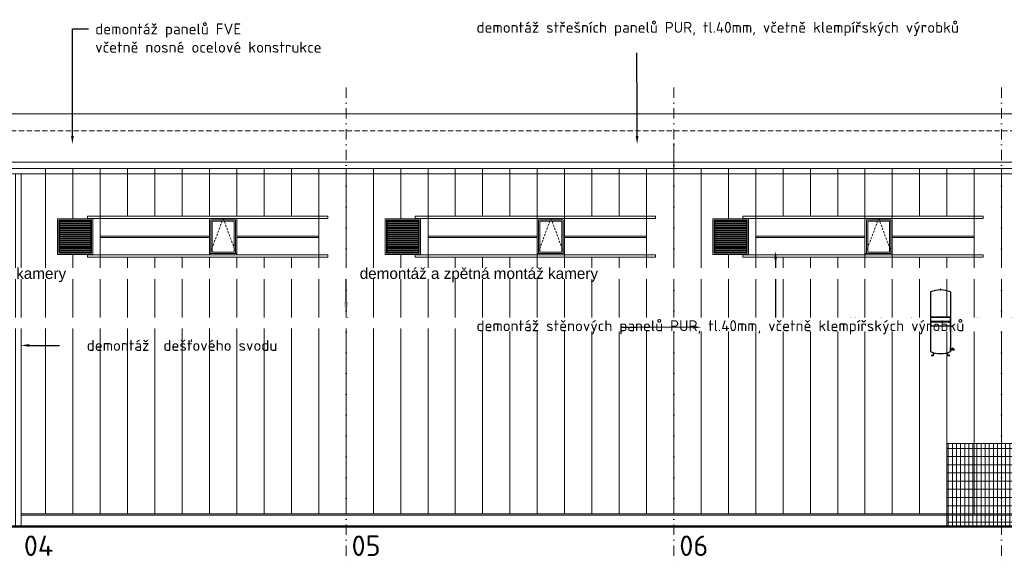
# Model space of a CAD drawing. Header units: millimetres. Extents: x -29085 to 3627694, y -159961 to 2281735.
# Tile 62 of 229: x 243979 to 280030, y 5738 to 25678. Entities that reach past the tile are written whole.
import ezdxf
from ezdxf import colors
from ezdxf.entities.mleader import LeaderData, LeaderLine
from ezdxf.math import Vec2, Vec3

# ---------------------------------------------------------------- set-up
doc = ezdxf.new("R2010")
doc.units = ezdxf.units.MM
for name, pattern in [('CARKOVANA', [5, 3, -2]), ('DASHDOT', [25.4, 12.7, -6.35, 0, -6.35]), ('ČÁRKOVANÁ', [19.05, 12.7, -6.35])]:
    doc.linetypes.add(name, pattern=pattern)
doc.layers.add('NWT_UT_ZARIZENI', color=4, linetype='Continuous')
doc.layers.add('NWT_UT_ZARIZENÍ', color=4, linetype='Continuous')
doc.styles.add('A99_popis', font='isocpeur.ttf')
doc.styles.add('ad_popis 100', font='isocpeur.ttf', dxfattribs={"height": 200})
doc.styles.get("Standard").update_dxf_attribs({"font": 'arial.ttf'})

# ---------------------------------------------------------------- blocks, each defined once
blk = doc.blocks.new('MKoprava')
at = {"layer": 'NWT_UT_ZARIZENI', "color": 2, "extrusion": (0, 1, 0)}
for p, q in [((259779, 68565), (259779, 68600)), ((259794, 68600), (259779, 68600)), ((259794, 68591), (259779, 68591)), ((259794, 68600), (259794, 68565)), ((259794, 68597), (259796, 68597)), ((259796, 68568), (259796, 68597)), ((259796, 68592), (259819, 68592)), ((259798, 68595), (259798, 68610)), ((259801, 68595), (259798, 68595)), ((259800, 68612), (259841, 68612)), ((259801, 68595), (259801, 68600)), ((259803, 68602), (259841, 68602)), ((259814, 68610), (259822, 68610)), ((259814, 68606), (259814, 68610)), ((259814, 68606), (259822, 68606)), ((259817, 68606), (259817, 68610)), ((259818, 68606), (259818, 68610)), ((259819, 68592), (259820, 68593)), ((259820, 68593), (259824, 68593)), ((259821, 68602), (259821, 68597)), ((259821, 68597), (259825, 68597)), ((259822, 68606), (259822, 68610)), ((259822, 68602), (259822, 68597)), ((259824, 68595), (259839, 68595)), ((259824, 68595), (259824, 68593)), ((259825, 68611), (259838, 68611)), ((259825, 68611), (259825, 68602)), ((259825, 68602), (259825, 68595)), ((259825, 68597), (259829, 68597)), ((259828, 68597), (259828, 68602)), ((259829, 68602), (259829, 68597)), ((259833, 68601), (259829, 68601)), ((259829, 68601), (259829, 68596)), ((259829, 68596), (259833, 68596)), ((259833, 68596), (259833, 68601)), ((259834, 68602), (259834, 68597)), ((259834, 68597), (259838, 68597)), ((259838, 68611), (259838, 68602)), ((259838, 68602), (259838, 68595)), ((259838, 68602), (259838, 68597)), ((259838, 68597), (259841, 68597)), ((259839, 68595), (259839, 68594)), ((259839, 68594), (259845, 68594)), ((259841, 68602), (259841, 68612)), ((259841, 68602), (259841, 68597)), ((259847, 68600), (259847, 68564)), ((259847, 68600), (259865, 68600)), ((259847, 68591), (259865, 68591)), ((259865, 68600), (259865, 68564)), ((259794, 68574), (259779, 68574)), ((259794, 68565), (259779, 68565)), ((259794, 68568), (259796, 68568)), ((259796, 68573), (259819, 68573)), ((259819, 68572), (259820, 68572)), ((259820, 68572), (259825, 68572)), ((259825, 68572), (259828, 68571)), ((259828, 68571), (259836, 68571)), ((259836, 68571), (259837, 68571)), ((259837, 68570), (259845, 68570)), ((259847, 68573), (259865, 68573)), ((259847, 68564), (259865, 68564))]:
    blk.add_line(p, q, dxfattribs=at)
at = {"layer": 'NWT_UT_ZARIZENI', "color": 2}
for p, q in [((259794, 68597), (259794, 68568)), ((259796, 68568), (259796, 68597)), ((259819, 68592), (259819, 68591)), ((259820, 68593), (259820, 68590)), ((259825, 68586), (259825, 68592)), ((259825, 68572), (259825, 68579)), ((259828, 68571), (259828, 68592)), ((259836, 68571), (259836, 68592)), ((259837, 68570), (259837, 68593)), ((259845, 68594), (259845, 68570)), ((259819, 68574), (259819, 68573)), ((259820, 68574), (259820, 68572))]:
    blk.add_line(p, q, dxfattribs=at)
blk.add_circle((259817, 68582), 8.5, dxfattribs=at)
at = {"layer": 'NWT_UT_ZARIZENI', "color": 2, "extrusion": (0, 0, -1)}
blk.add_circle((-259817, 68582), 2.5, dxfattribs=at)
for centre, radius, start, end in [((-259794, 68598), 0.4, 270, 330), ((-259796, 68597), 0.4, 90, 180), ((-259803, 68600), 2, 0, 90), ((-259819, 68593), 0.5, 210, 270), ((-259820, 68593), 0.5, 30, 90), ((-259845, 68596), 2, 180, 270), ((-259794, 68567), 0.4, 30, 90), ((-259796, 68568), 0.4, 180, 270), ((-259819, 68572), 0.5, 90, 150), ((-259820, 68572), 0.5, 270, 330), ((-259825, 68570), 2, 90, 107.073), ((-259828, 68573), 2, 270, 287.073), ((-259836, 68570), 0.5, 90, 135), ((-259837, 68571), 0.5, 270, 315), ((-259845, 68568), 2, 90, 180)]:
    blk.add_arc(centre, radius, start, end, dxfattribs=at)
at = {"layer": 'NWT_UT_ZARIZENI', "color": 2}
for centre, radius, start, end in [((259800, 68610), 2.5, 90, 180), ((259843, 68621), 33.9, 234.358, 237.0714), ((259826, 68594), 2.03, 236.2651, 254.6002), ((259828, 68601), 9.06, 255.5476, 268.5401), ((259831, 68601), 9.67, 250.8239, 299.0131), ((259827, 68590), 1.96, 70.7883, 88.3356), ((259835, 68594), 1.77, 306.2437, 335.0985), ((259824, 68617), 26.8, 297.7791, 302.6958), ((259837, 68592), 0.951, 119.282, 149.4036)]:
    blk.add_arc(centre, radius, start, end, dxfattribs=at)

msp = doc.modelspace()

# ---------------------------------------------------------------- hatches: boundary and pattern name
at = {"linetype": 'Continuous', "lineweight": 5, "transparency": 33554562}
h = msp.add_hatch(dxfattribs=at)
h.set_pattern_fill('ZDIVO-OBECNE', color=251, scale=24, angle=135)
h.set_pattern_definition([(180, (120368.95, -561596.75), (-4e-15, -72), []), (180, (120344.95, -561572.75), (-4e-15, -72), [])])
h.paths.add_polyline_path([(246585, 18309.3), (245433, 18309.3), (245433, 17157.3), (246585, 17157.3)])
h = msp.add_hatch(dxfattribs=at)
h.set_pattern_fill('ZDIVO-OBECNE', color=251, scale=24, angle=135)
h.set_pattern_definition([(180, (132368.95, -561596.75), (-4e-15, -72), []), (180, (132344.95, -561572.75), (-4e-15, -72), [])])
h.paths.add_polyline_path([(258585, 18309.3), (257433, 18309.3), (257433, 17157.3), (258585, 17157.3)])
h = msp.add_hatch(dxfattribs=at)
h.set_pattern_fill('ZDIVO-OBECNE', color=251, scale=24, angle=135)
h.set_pattern_definition([(180, (144368.95, -561596.75), (-4e-15, -72), []), (180, (144344.95, -561572.75), (-4e-15, -72), [])])
h.paths.add_polyline_path([(270585, 18309.3), (269433, 18309.3), (269433, 17157.3), (270585, 17157.3)])
at = {"linetype": 'Continuous', "lineweight": 5, "ltscale": 18, "transparency": 33554559}
h = msp.add_hatch(dxfattribs=at)
h.set_pattern_fill('NET 600/300', color=251, scale=0.5)
h.set_pattern_definition([(0, (-86071.05, 94283.25), (0, 300), []), (90, (-86071.05, 94283.25), (-150, 9e-15), [])])
h.paths.add_polyline_path([(351419, 10663.3), (328929, 10663.3), (328929, 10163.3), (277929, 10163.3), (277929, 7123.3), (351419, 7123.3)])

# ---------------------------------------------------------------- linework, layer by layer
at = {"color": 251, "lineweight": 5, "ltscale": 2}
for p, q in [((267929, 21153.3), (267929, 7583.3)), ((244929, 20233.3), (244929, 7583.3)), ((244929, 20233.3), (244929, 7583.3)), ((245929, 20233.3), (245929, 18383.3)), ((245929, 20233.3), (245929, 18383.3)), ((246929, 20233.3), (246929, 7583.3)), ((246929, 20233.3), (246929, 7583.3)), ((247929, 20233.3), (247929, 18483.3)), ((248929, 20233.3), (248929, 18483.3)), ((249929, 20233.3), (249929, 18483.3)), ((250929, 20233.3), (250929, 18483.3)), ((251929, 20233.3), (251929, 18483.3)), ((252929, 20233.3), (252929, 18483.3)), ((253929, 20233.3), (253929, 18483.3)), ((254929, 20233.3), (254929, 7583.3)), ((255929, 20233.3), (255929, 7583.3)), ((256929, 20233.3), (256929, 7583.3)), ((257929, 20233.3), (257929, 18383.3)), ((258929, 20233.3), (258929, 7583.3)), ((259929, 20233.3), (259929, 18483.3)), ((260929, 20233.3), (260929, 18483.3)), ((261929, 20233.3), (261929, 18483.3)), ((262929, 20233.3), (262929, 7583.3)), ((263929, 20233.3), (263929, 7583.3)), ((264929, 20233.3), (264929, 18483.3)), ((265929, 20233.3), (265929, 18483.3)), ((266929, 20233.3), (266929, 7583.3)), ((268929, 20233.3), (268929, 7583.3)), ((269929, 20233.3), (269929, 18383.3)), ((270929, 20233.3), (270929, 7583.3)), ((271929, 20233.3), (271929, 18483.3)), ((272929, 20233.3), (272929, 18483.3)), ((273929, 20233.3), (273929, 18483.3)), ((274929, 20233.3), (274929, 7583.3)), ((275929, 20233.3), (275929, 7583.3)), ((276929, 20233.3), (276929, 18483.3)), ((277929, 20233.3), (277929, 18483.3)), ((278929, 20233.3), (278929, 7583.3)), ((279929, 20233.3), (279929, 7583.3)), ((245929, 17083.3), (245929, 7583.3)), ((245929, 17083.3), (245929, 7583.3)), ((247929, 16983.3), (247929, 7583.3)), ((248929, 16983.3), (248929, 7583.3)), ((249929, 16983.3), (249929, 7583.3)), ((250929, 16983.3), (250929, 7583.3)), ((251929, 16983.3), (251929, 7583.3)), ((252929, 16983.3), (252929, 7583.3)), ((253929, 16983.3), (253929, 7583.3)), ((257929, 17083.3), (257929, 7583.3)), ((259929, 16983.3), (259929, 7583.3)), ((260929, 16983.3), (260929, 7583.3)), ((261929, 16983.3), (261929, 7583.3)), ((264929, 16983.3), (264929, 7583.3)), ((265929, 16983.3), (265929, 7583.3)), ((269929, 17083.3), (269929, 7583.3)), ((271929, 16983.3), (271929, 7583.3)), ((272929, 16983.3), (272929, 7583.3)), ((273929, 16983.3), (273929, 7583.3)), ((276929, 16983.3), (276929, 7583.3)), ((277929, 16983.3), (277929, 7583.3))]:
    msp.add_line(p, q, dxfattribs=at)
at = {"color": 251, "lineweight": 9}
msp.add_line((352899, 7583.3), (244029, 7583.3), dxfattribs=at)
at = {"color": 251, "lineweight": 50}
msp.add_line((379154, 7123.3), (210459, 7123.3), dxfattribs=at)
at = {"color": 251, "linetype": 'DASHDOT', "lineweight": 9, "ltscale": 30}
for points in [[(255929, 23198.3), (255929, 5738.3)], [(267929, 23198.3), (267929, 5738.3)], [(279929, 23198.3), (279929, 5738.3)]]:
    msp.add_lwpolyline(points, dxfattribs=at)
at = {"color": 251, "linetype": 'Continuous', "lineweight": 5}
for points in [[(302849, 20463.3), (302849, 22233.3), (220804, 22233.3), (220804, 20463.3)], [(243829, 20033.3), (244029, 20033.3), (244029, 7123.3), (243829, 7123.3)], [(246459, 18483.3), (255259, 18483.3), (255259, 18403.3), (246459, 18403.3)], [(246929, 18483.3), (254929, 18483.3), (254929, 16983.3), (246929, 16983.3)], [(250929, 18403.3), (251929, 18403.3), (251929, 17063.3), (250929, 17063.3)], [(258459, 18483.3), (267259, 18483.3), (267259, 18403.3), (258459, 18403.3)], [(258929, 18483.3), (266929, 18483.3), (266929, 16983.3), (258929, 16983.3)], [(262929, 18403.3), (263929, 18403.3), (263929, 17063.3), (262929, 17063.3)], [(270459, 18483.3), (279259, 18483.3), (279259, 18403.3), (270459, 18403.3)], [(270929, 18483.3), (278929, 18483.3), (278929, 16983.3), (270929, 16983.3)], [(274929, 18403.3), (275929, 18403.3), (275929, 17063.3), (274929, 17063.3)], [(246659, 18383.3), (245359, 18383.3), (245359, 17083.3), (246659, 17083.3)], [(246609, 18333.3), (246609, 17133.3), (245409, 17133.3), (245409, 18333.3)], [(246585, 18309.3), (246585, 17157.3), (245433, 17157.3), (245433, 18309.3)], [(250979, 18353.3), (251879, 18353.3), (251879, 17113.3), (250979, 17113.3)], [(251029, 18303.3), (251829, 18303.3), (251829, 17163.3), (251029, 17163.3)], [(258659, 18383.3), (257359, 18383.3), (257359, 17083.3), (258659, 17083.3)], [(258609, 18333.3), (258609, 17133.3), (257409, 17133.3), (257409, 18333.3)], [(258585, 18309.3), (258585, 17157.3), (257433, 17157.3), (257433, 18309.3)], [(262979, 18353.3), (263879, 18353.3), (263879, 17113.3), (262979, 17113.3)], [(263029, 18303.3), (263829, 18303.3), (263829, 17163.3), (263029, 17163.3)], [(270659, 18383.3), (269359, 18383.3), (269359, 17083.3), (270659, 17083.3)], [(270609, 18333.3), (270609, 17133.3), (269409, 17133.3), (269409, 18333.3)], [(270585, 18309.3), (270585, 17157.3), (269433, 17157.3), (269433, 18309.3)], [(274979, 18353.3), (275879, 18353.3), (275879, 17113.3), (274979, 17113.3)], [(275029, 18303.3), (275829, 18303.3), (275829, 17163.3), (275029, 17163.3)], [(246929, 17758.3), (250929, 17758.3), (250929, 17708.3), (246929, 17708.3)], [(254929, 17758.3), (251929, 17758.3), (251929, 17708.3), (254929, 17708.3)], [(258929, 17758.3), (262929, 17758.3), (262929, 17708.3), (258929, 17708.3)], [(266929, 17758.3), (263929, 17758.3), (263929, 17708.3), (266929, 17708.3)], [(270929, 17758.3), (274929, 17758.3), (274929, 17708.3), (270929, 17708.3)], [(278929, 17758.3), (275929, 17758.3), (275929, 17708.3), (278929, 17708.3)], [(246459, 17063.3), (255259, 17063.3), (255259, 16983.3), (246459, 16983.3)], [(258459, 17063.3), (267259, 17063.3), (267259, 16983.3), (258459, 16983.3)], [(270459, 17063.3), (279259, 17063.3), (279259, 16983.3), (270459, 16983.3)]]:
    msp.add_lwpolyline(points, close=True, dxfattribs=at)
at = {"color": 251, "linetype": 'ČÁRKOVANÁ', "lineweight": 18, "ltscale": 15}
msp.add_lwpolyline([(220804, 21613.3), (302849, 21603.6)], dxfattribs=at)
at = {"color": 251, "lineweight": 18}
msp.add_lwpolyline([(352929, 20233.3), (213389, 20233.3)], dxfattribs=at)
at = {"color": 251, "linetype": 'Continuous', "lineweight": 9}
msp.add_lwpolyline([(329207.6, 20033.3), (213389, 20033.3)], dxfattribs=at)
at = {"color": 251, "linetype": 'CARKOVANA', "lineweight": 5, "ltscale": 25}
for points in [[(250929, 17063.3), (251429, 18403.3), (251929, 17063.3)], [(262929, 17063.3), (263429, 18403.3), (263929, 17063.3)], [(274929, 17063.3), (275429, 18403.3), (275929, 17063.3)]]:
    msp.add_lwpolyline(points, dxfattribs=at)
at = {"color": 251, "linetype": 'Continuous', "lineweight": 20, "ltscale": 18}
for points in [[(255929, 14393.3), (255929, 14854.1)], [(255929, 14393.3), (255929, 14854.1)], [(351419, 10663.3), (328929, 10663.3), (328929, 10158.3), (277929, 10163.3)], [(277929, 10163.3), (277929, 7123.3)]]:
    msp.add_lwpolyline(points, dxfattribs=at)
msp.add_lwpolyline([(255984.6, 14779.8), (255873.3, 14668.4), (256143.7, 14398), (256255.1, 14509.3)], close=True, dxfattribs=at)
at = {"color": 251, "lineweight": 9}
for points in [[(244029, 7583.3), (352899, 7583.3)], [(244029, 7533.3), (352914, 7533.3)]]:
    msp.add_lwpolyline(points, dxfattribs=at)
at = {"color": 251, "linetype": 'Continuous', "lineweight": 20, "ltscale": 18}
msp.add_circle((255929, 14724.1), 45, dxfattribs=at)
msp.add_circle((255929, 14724.1), 45, dxfattribs=at)
at = {"layer": 'NWT_UT_ZARIZENI'}
for points in [[(277350.5, 13383.8), (277350.5, 13389.2)], [(278040.5, 13383.8), (278040.5, 13389.2)], [(278065.5, 13528.8), (278065.5, 13678.8)]]:
    msp.add_lwpolyline(points, dxfattribs=at)
msp.add_arc((277695.5, 14415), 961.8, 247.37491, 292.62509, dxfattribs=at)
at = {"layer": 'NWT_UT_ZARIZENÍ', "extrusion": (0, 1, 0)}
for p, q in [((277350.5, 13389.2), (277391, 13389.2)), ((277391, 13383.8), (277350.5, 13383.8)), ((277391, 13389.2), (277415.8, 13389.2)), ((277415.8, 13383.8), (277391, 13383.8)), ((277437.5, 13410.8), (277437.5, 13488.5)), ((277442.9, 13487), (277442.9, 13410.8)), ((277948, 13487), (277948, 13410.8)), ((277953.4, 13410.8), (277953.4, 13488.5)), ((278000, 13389.2), (277975.1, 13389.2)), ((277975.1, 13383.8), (278000, 13383.8)), ((278040.5, 13389.2), (278000, 13389.2)), ((278000, 13383.8), (278040.5, 13383.8))]:
    msp.add_line(p, q, dxfattribs=at)
at = {"layer": 'NWT_UT_ZARIZENÍ'}
for p, q in [((277384.2, 13383.8), (277384.2, 13389.2)), ((278006.7, 13383.8), (278006.7, 13389.2)), ((278099.2, 13603.8), (278065.5, 13603.8))]:
    msp.add_line(p, q, dxfattribs=at)
msp.add_lwpolyline([(278065.5, 13585.6), (278099.2, 13585.6), (278099.2, 13621.9), (278065.5, 13621.9)], close=True, dxfattribs=at)
for centre, radius, start, end in [((277415.8, 13410.9), 21.7, 269.83911, 359.84973), ((277415.9, 13410.9), 27.1, 269.83982, 359.85318), ((277975.1, 13410.9), 27.1, 180.14682, 270.16018), ((277975.1, 13410.9), 21.7, 180.15027, 270.16089)]:
    msp.add_arc(centre, radius, start, end, dxfattribs=at)

# ---------------------------------------------------------------- block references
at = {"xscale": -1.125, "yscale": 1.125, "zscale": 1.125}
msp.add_blockref('MKoprava', (570447, -63551.4), dxfattribs=at)

# ---------------------------------------------------------------- texts
at = {"color": 251, "lineweight": 0, "char_height": 750, "attachment_point": 1, "style": 'ad_popis 100', "bg_fill": 3, "box_fill_scale": 1, "bg_fill_color": 256, "bg_fill_transparency": 0}
for s, insert in [('04', (244131.5, 6793.3)), ('05', (256131.5, 6793.3))]:
    msp.add_mtext_dynamic_manual_height_columns(s, width=832.5, gutter_width=1000, heights=[0], dxfattribs=dict(at, insert=insert))
at = {"color": 251, "lineweight": 0, "insert": (268131.5, 6793.3), "char_height": 750, "attachment_point": 1, "style": 'ad_popis 100'}
msp.add_mtext_dynamic_manual_height_columns('06', width=832.5, gutter_width=1000, heights=[0], dxfattribs=at)

# ---------------------------------------------------------------- leaders
at = {"color": 251, "lineweight": 9}
ml = msp.add_multileader_mtext('Standard', dxfattribs=at)
ml.set_content('\\A1;{\\C256;demontáž  dešťového svodu}', color=1, style='A99_popis')
ml.set_leader_properties(color=256, linetype='ByLayer', lineweight=-1)
ml.build(insert=Vec2(0, 0))
ml.multileader.update_dxf_attribs({"dogleg_length": 200, "arrow_head_size": 300, "scale": 200})
ctx = ml.context
ctx.base_point, ctx.scale, ctx.char_height, ctx.arrow_head_size, ctx.landing_gap_size, ctx.plane_origin = Vec3(245434, 13753.3), 200, 400, 300, 1000, Vec3(248826.5, 5658.3)
notes = []
notes.append((ctx, [(0, (1, 1, 0), (245224, 13753.4), (1, 0), 210, [(0, [(244029, 13753.3)], 0, [])])]))
ctx.mtext.insert, ctx.mtext.width, ctx.mtext.flow_direction = Vec3(246434, 13953.4), 4244.51, 5
for ctx, leaders in notes:
    for number, flags, end, landing, length, lines in leaders:
        leader = LeaderData()
        leader.index, (leader.has_last_leader_line, leader.has_dogleg_vector, leader.attachment_direction) = number, flags
        leader.last_leader_point, leader.dogleg_vector, leader.dogleg_length = Vec3(end), Vec3(landing), length
        for number, points, colour, breaks in lines:
            line = LeaderLine()
            line.index, line.vertices, line.color, line.breaks = number, Vec3.list(points), colors.encode_raw_color(colour), breaks
            leader.lines.append(line)
        ctx.leaders.append(leader)

# ---------------------------------------------------------------- next in the draw order: leaders
ml = msp.add_multileader_mtext('Standard', dxfattribs=at)
ml.set_content('\\A1;{\\C256;demontáž střešních panelů PUR, tl.40mm, včetně klempířských výrobků}', color=1, style='A99_popis')
ml.set_leader_properties(color=256, linetype='ByLayer', lineweight=-1)
ml.build(insert=Vec2(0, 0))
ml.multileader.update_dxf_attribs({"dogleg_length": 1, "arrow_head_size": 300, "scale": 200})
ctx = ml.context
ctx.base_point, ctx.scale, ctx.char_height, ctx.arrow_head_size, ctx.landing_gap_size, ctx.plane_origin = Vec3(260454, 25338.3), 200, 400, 300, 250, Vec3(263614, 14487.2)
notes = []
notes.append((ctx, [(0, (1, 1, 0), (266579, 25338.3), (-1, 0), 585, [(0, [(266584, 21118.3)], 0, [])])]))
ctx.mtext.insert, ctx.mtext.width, ctx.mtext.flow_direction = Vec3(260704, 25598.3), 5217.251, 5
ctx.mtext.has_bg_fill, ctx.mtext.bg_color, ctx.mtext.bg_scale_factor, ctx.mtext.bg_transparency, ctx.mtext.use_window_bg_color = 1, -1073741824, 1, 0, 1
at = {"color": 251, "lineweight": 5}
ml = msp.add_multileader_mtext('Standard', dxfattribs=at)
ml.set_content('{\\W1;demontáž a zpětná montáž kamery}', color=(178, 178, 178))
ml.set_leader_properties(color=256, linetype='ByLayer', lineweight=-1)
ml.build(insert=Vec2(0, 0))
ml.multileader.update_dxf_attribs({"dogleg_length": 250, "arrow_head_size": 500, "scale": 200})
ctx = ml.context
ctx.base_point, ctx.scale, ctx.char_height, ctx.arrow_head_size, ctx.landing_gap_size, ctx.plane_origin = Vec3(256179, 16328.3), 200, 400, 500, 250, Vec3(251338.7, 14712.1)
notes.append((ctx, [(0, (1, 1, 0), (255929, 16329.7), (1, 0), 250, [(0, [(255929, 14838.3), (255929, 16328.3)], 0, [])])]))
ctx.mtext.insert, ctx.mtext.width, ctx.mtext.flow_direction = Vec3(256429, 16588.3), 8653.47, 5
ctx.mtext.has_bg_fill, ctx.mtext.bg_color, ctx.mtext.bg_scale_factor, ctx.mtext.bg_transparency, ctx.mtext.use_window_bg_color = 1, -1073741824, 1, 0, 1
for ctx, leaders in notes:
    for number, flags, end, landing, length, lines in leaders:
        leader = LeaderData()
        leader.index, (leader.has_last_leader_line, leader.has_dogleg_vector, leader.attachment_direction) = number, flags
        leader.last_leader_point, leader.dogleg_vector, leader.dogleg_length = Vec3(end), Vec3(landing), length
        for number, points, colour, breaks in lines:
            line = LeaderLine()
            line.index, line.vertices, line.color, line.breaks = number, Vec3.list(points), colors.encode_raw_color(colour), breaks
            leader.lines.append(line)
        ctx.leaders.append(leader)

# ---------------------------------------------------------------- next in the draw order: leaders
at = {"color": 251, "lineweight": 9}
ml = msp.add_multileader_mtext('Standard', dxfattribs=at)
ml.set_content('\\A1;{\\C256;demontáž panelů FVE\\Pvčetně nosné ocelové konstrukce}', color=1, style='A99_popis')
ml.set_leader_properties(color=256, linetype='ByLayer', lineweight=-1)
ml.build(insert=Vec2(0, 0))
ml.multileader.update_dxf_attribs({"dogleg_length": 1, "arrow_head_size": 300, "scale": 200})
ctx = ml.context
ctx.base_point, ctx.scale, ctx.char_height, ctx.arrow_head_size, ctx.landing_gap_size, ctx.plane_origin = Vec3(246494, 25338.3), 200, 400, 300, 250, Vec3(249664, 14487.2)
notes = []
notes.append((ctx, [(0, (1, 1, 0), (245909, 25338.4), (1, 0), 585, [(0, [(245909, 21118.3)], 0, [])])]))
ctx.mtext.insert, ctx.mtext.width, ctx.mtext.flow_direction = Vec3(246744, 25538.4), 8359.556, 5
ctx.mtext.has_bg_fill, ctx.mtext.bg_color, ctx.mtext.bg_scale_factor, ctx.mtext.bg_transparency, ctx.mtext.use_window_bg_color = 1, -1073741824, 1, 0, 1
ml = msp.add_multileader_mtext('Standard', dxfattribs=at)
ml.set_content('\\A1;{\\C256;demontáž pásového prosvětlení z polykarbonátu}', color=1, style='A99_popis')
ml.set_leader_properties(color=256, linetype='ByLayer', lineweight=-1)
ml.build(insert=Vec2(0, 0))
ml.multileader.update_dxf_attribs({"dogleg_length": 1, "arrow_head_size": 300, "scale": 200})
ctx = ml.context
ctx.base_point, ctx.scale, ctx.char_height, ctx.arrow_head_size, ctx.landing_gap_size, ctx.plane_origin = Vec3(272239, 14513.3), 200, 400, 300, 250, Vec3(265334, 3182.2)
notes.append((ctx, [(0, (1, 1, 0), (271654, 14513.3), (1, 0), 585, [(0, [(271654, 17203.3)], 0, [])])]))
ctx.mtext.insert, ctx.mtext.width, ctx.mtext.flow_direction = Vec3(272489, 14773.3), 7125, 5
ctx.mtext.has_bg_fill, ctx.mtext.bg_color, ctx.mtext.bg_scale_factor, ctx.mtext.bg_transparency, ctx.mtext.use_window_bg_color = 1, -1073741824, 1, 0, 1
for ctx, leaders in notes:
    for number, flags, end, landing, length, lines in leaders:
        leader = LeaderData()
        leader.index, (leader.has_last_leader_line, leader.has_dogleg_vector, leader.attachment_direction) = number, flags
        leader.last_leader_point, leader.dogleg_vector, leader.dogleg_length = Vec3(end), Vec3(landing), length
        for number, points, colour, breaks in lines:
            line = LeaderLine()
            line.index, line.vertices, line.color, line.breaks = number, Vec3.list(points), colors.encode_raw_color(colour), breaks
            leader.lines.append(line)
        ctx.leaders.append(leader)

# ---------------------------------------------------------------- next in the draw order: leaders
ml = msp.add_multileader_mtext('Standard', dxfattribs=at)
ml.set_content('\\A1;{\\C256;demontáž pásového prosvětlení z polykarbonátu}', color=1, style='A99_popis')
ml.set_leader_properties(color=256, linetype='ByLayer', lineweight=-1)
ml.build(insert=Vec2(0, 0))
ml.multileader.update_dxf_attribs({"dogleg_length": 1, "arrow_head_size": 300, "scale": 200})
ctx = ml.context
ctx.base_point, ctx.scale, ctx.char_height, ctx.arrow_head_size, ctx.landing_gap_size, ctx.plane_origin = Vec3(216854, 14513.3), 200, 400, 300, 250, Vec3(209949, 3182.2)
notes = []
notes.append((ctx, [(0, (1, 1, 0), (216269, 14513.3), (1, 0), 585, [(0, [(216269, 17203.3)], 0, [])])]))
ctx.mtext.insert, ctx.mtext.width, ctx.mtext.flow_direction = Vec3(217104, 14773.3), 7125, 5
ctx.mtext.has_bg_fill, ctx.mtext.bg_color, ctx.mtext.bg_scale_factor, ctx.mtext.bg_transparency, ctx.mtext.use_window_bg_color = 1, -1073741824, 1, 0, 1
for ctx, leaders in notes:
    for number, flags, end, landing, length, lines in leaders:
        leader = LeaderData()
        leader.index, (leader.has_last_leader_line, leader.has_dogleg_vector, leader.attachment_direction) = number, flags
        leader.last_leader_point, leader.dogleg_vector, leader.dogleg_length = Vec3(end), Vec3(landing), length
        for number, points, colour, breaks in lines:
            line = LeaderLine()
            line.index, line.vertices, line.color, line.breaks = number, Vec3.list(points), colors.encode_raw_color(colour), breaks
            leader.lines.append(line)
        ctx.leaders.append(leader)

# ---------------------------------------------------------------- next in the draw order: leaders
ml = msp.add_multileader_mtext('Standard', dxfattribs=at)
ml.set_content('\\A1;{\\C256;demontáž stěnových panelů PUR, tl.40mm, včetně klempířských výrobků}', color=1, style='A99_popis')
ml.set_leader_properties(color=256, linetype='ByLayer', lineweight=-1)
ml.build(insert=Vec2(0, 0))
ml.multileader.update_dxf_attribs({"dogleg_length": 1, "arrow_head_size": 300, "scale": 200})
ctx = ml.context
ctx.base_point, ctx.scale, ctx.char_height, ctx.arrow_head_size, ctx.landing_gap_size, ctx.plane_origin = Vec3(260454, 14413.3), 200, 400, 300, 250, Vec3(263614, 3562.2)
notes = []
notes.append((ctx, [(0, (1, 1, 0), (266579, 14413.3), (-1, 0), 585, [(0, [(268929, 14418.3)], 0, [])])]))
ctx.mtext.insert, ctx.mtext.width, ctx.mtext.flow_direction = Vec3(260704, 14673.3), 5217.251, 5
ctx.mtext.has_bg_fill, ctx.mtext.bg_color, ctx.mtext.bg_scale_factor, ctx.mtext.bg_transparency, ctx.mtext.use_window_bg_color = 1, -1073741824, 1, 0, 1
for ctx, leaders in notes:
    for number, flags, end, landing, length, lines in leaders:
        leader = LeaderData()
        leader.index, (leader.has_last_leader_line, leader.has_dogleg_vector, leader.attachment_direction) = number, flags
        leader.last_leader_point, leader.dogleg_vector, leader.dogleg_length = Vec3(end), Vec3(landing), length
        for number, points, colour, breaks in lines:
            line = LeaderLine()
            line.index, line.vertices, line.color, line.breaks = number, Vec3.list(points), colors.encode_raw_color(colour), breaks
            leader.lines.append(line)
        ctx.leaders.append(leader)

# ---------------------------------------------------------------- next in the draw order: linework, layer by layer
at = {"layer": 'NWT_UT_ZARIZENI'}
for points in [[(278065.5, 14634.8), (277325.5, 14634.3)], [(278065.5, 14619.8), (277325.5, 14619.3)], [(278065.5, 14604.8), (277325.5, 14604.3)], [(278065.5, 14603.8), (278065.5, 14453.8), (277325.5, 14453.8)]]:
    msp.add_lwpolyline(points, dxfattribs=at)

# ---------------------------------------------------------------- next in the draw order: leaders
at = {"color": 251, "lineweight": 5}
ml = msp.add_multileader_mtext('Standard', dxfattribs=at)
ml.set_content('{\\W1;demontáž a zpětná montáž kamery}', color=(178, 178, 178))
ml.set_leader_properties(color=256, linetype='ByLayer', lineweight=-1)
ml.build(insert=Vec2(0, 0))
ml.multileader.update_dxf_attribs({"dogleg_length": 250, "arrow_head_size": 500, "scale": 200})
ctx = ml.context
ctx.base_point, ctx.scale, ctx.char_height, ctx.arrow_head_size, ctx.landing_gap_size, ctx.plane_origin = Vec3(236704, 16328.3), 200, 400, 500, 250, Vec3(231863.7, 14712.1)
notes = []
notes.append((ctx, [(0, (1, 1, 0), (236454, 16329.7), (1, 0), 250, [(0, [(236454, 14838.3), (236454, 16328.3)], 0, [])])]))
ctx.mtext.insert, ctx.mtext.width, ctx.mtext.flow_direction = Vec3(236954, 16588.3), 8653.47, 5
ctx.mtext.has_bg_fill, ctx.mtext.bg_color, ctx.mtext.bg_scale_factor, ctx.mtext.bg_transparency, ctx.mtext.use_window_bg_color = 1, -1073741824, 1, 0, 1
for ctx, leaders in notes:
    for number, flags, end, landing, length, lines in leaders:
        leader = LeaderData()
        leader.index, (leader.has_last_leader_line, leader.has_dogleg_vector, leader.attachment_direction) = number, flags
        leader.last_leader_point, leader.dogleg_vector, leader.dogleg_length = Vec3(end), Vec3(landing), length
        for number, points, colour, breaks in lines:
            line = LeaderLine()
            line.index, line.vertices, line.color, line.breaks = number, Vec3.list(points), colors.encode_raw_color(colour), breaks
            leader.lines.append(line)
        ctx.leaders.append(leader)

# ---------------------------------------------------------------- next in the draw order: linework, layer by layer
at = {"layer": 'NWT_UT_ZARIZENI'}
for points in [[(277325.5, 15709.8), (277325.5, 13528.8)], [(278065.5, 15710.8), (278065.5, 13528.8)], [(278065.5, 14634.8), (278065.5, 14784.8), (277325.5, 14784.8)]]:
    msp.add_lwpolyline(points, dxfattribs=at)
msp.add_arc((277695.5, 14823), 961.8, 67.37491, 112.62509, dxfattribs=at)
at = {"layer": 'NWT_UT_ZARIZENÍ', "extrusion": (0, 1, 0)}
for p, q in [((277682, 15787.2), (277682, 15806.9)), ((277707.6, 15808.1), (277683.3, 15808.1)), ((277683.3, 15786), (277707.6, 15786)), ((277709, 15787.2), (277709, 15806.9))]:
    msp.add_line(p, q, dxfattribs=at)
at = {"layer": 'NWT_UT_ZARIZENÍ'}
for centre, major_axis, start_param, end_param in [((277683.3, 15806.9), (-1.35, 0), -1.5707963, 0), ((277683.3, 15787.2), (-1.35, 0), 0, 1.5707963), ((277686, 15784.8), (-1.35, 0), -3.1415927, -1.5707963), ((277695.5, 15808.1), (-4.05, 0), -3.1415927, 0), ((277704.9, 15784.8), (-1.35, 0), -1.5707963, 0), ((277707.6, 15806.9), (-1.35, 0), -3.1415927, -1.5707963), ((277707.6, 15787.2), (-1.35, 0), 1.5707963, 3.1415927)]:
    msp.add_ellipse(centre, major_axis=major_axis, ratio=0.9090909, start_param=start_param, end_param=end_param, dxfattribs=at)

doc.saveas('drawing.dxf')
